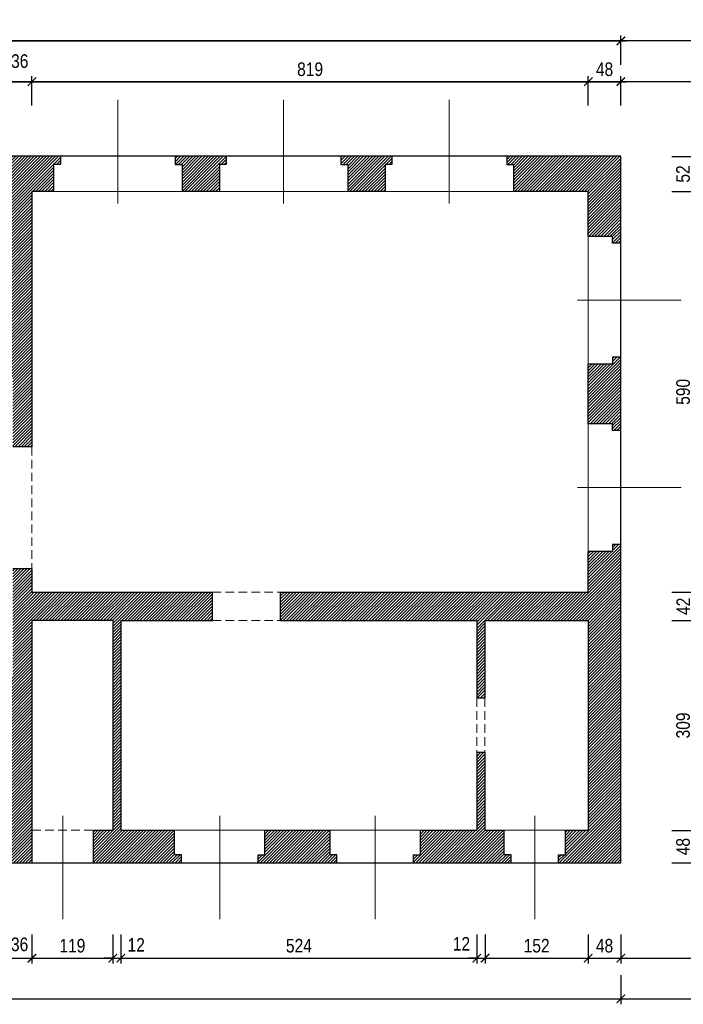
# Model space of a CAD drawing. Header units: millimetres. Extents: x -15547 to 792, y -5206 to 3515.
# Tile 15 of 16: x -2440 to -1463, y 1029 to 2480. Entities that reach past the tile are written whole.
import ezdxf

# ---------------------------------------------------------------- set-up
doc = ezdxf.new("R2010")
doc.units = ezdxf.units.MM
doc.linetypes.add('DASHED', pattern=[19.05, 12.7, -6.35])
doc.layers.get('Defpoints').update_dxf_attribs({"color": 11})
for name, color, linetype, lineweight in [('A_cienkie', 251, 'Continuous', 9), ('A_przerywane', 251, 'DASHED', 9), ('A_stolarka', 20, 'Continuous', 9), ('A_wymiary', 8, 'Continuous', 9), ('A_ściany mur', 2, 'Continuous', 30), ('A_ściany mur hatch', 67, 'Continuous', 5)]:
    doc.layers.add(name, color=color, linetype=linetype, lineweight=lineweight)
doc.styles.add('T2_100_cm', font='ARIALN.TTF', dxfattribs={"height": 20})
doc.dimstyles.new('1_100_cm', dxfattribs={"dimtxt": 20, "dimasz": 12.5, "dimexe": 8, "dimexo": 5, "dimgap": 8, "dimtad": 1, "dimdec": 1, "dimzin": 12, "dimdsep": 46, "dimtxsty": 'T2_100_cm', "dimblk1": 'ARCHTICK', "dimblk2": 'ARCHTICK', "dimsah": 1, "dimcen": 15, "dimdle": 8, "dimclrd": 256, "dimclre": 256, "dimclrt": 4, "dimadec": 0, "dimazin": 0, "dimtfac": 0.75, "dimtdec": 1, "dimtmove": 2, "dimatfit": 3, "dimldrblk": 'DOTSMALL', "dimfxl": 35, "dimfxlon": 1, "dimtvp": 0.75, "dimtolj": 1, "dimtzin": 12, "dimarcsym": 0})

# ---------------------------------------------------------------- blocks, each defined once
blk = doc.blocks.new('_ArchTick')
at = {"color": 0, "linetype": 'ByBlock', "const_width": 0.15}
blk.add_lwpolyline([(-0.5, -0.5), (0.5, 0.5)], dxfattribs=at)
blk = doc.blocks.new('*D26')
at = {"layer": 'A_wymiary', "lineweight": -2, "transparency": 16777216}
for p, q in [((-2457.8, 2353.2), (-2457.8, 2396.2)), ((-2421.8, 2353.2), (-2421.8, 2396.2)), ((-2465.8, 2388.2), (-2413.8, 2388.2))]:
    blk.add_line(p, q, dxfattribs=at)
at = {"layer": 'Defpoints', "color": 0, "transparency": 16777216}
for p in [(-2421.8, 2388.2), (-2457.8, 2230.2), (-2421.8, 2226.2)]:
    blk.add_point(p, dxfattribs=at)
at = {"layer": 'A_wymiary', "lineweight": -2, "transparency": 16777216, "xscale": 12.5, "yscale": 12.5, "zscale": 12.5, "rotation": 180}
blk.add_blockref('_ArchTick', (-2457.8, 2388.2), dxfattribs=at)
at = {"layer": 'A_wymiary', "lineweight": -2, "transparency": 16777216, "xscale": 12.5, "yscale": 12.5, "zscale": 12.5}
blk.add_blockref('_ArchTick', (-2421.8, 2388.2), dxfattribs=at)
at = {"layer": 'A_wymiary', "color": 4, "transparency": 16777216, "insert": (-2439.8, 2418.4), "char_height": 20, "attachment_point": 5, "style": 'T2_100_cm'}
blk.add_mtext('\\A1;36', dxfattribs=at)
blk = doc.blocks.new('_DotSmall')
at = {"color": 0, "linetype": 'ByBlock', "const_width": 0.5}
blk.add_lwpolyline([(-0.0625, 0, 1), (0.0625, 0, 1)], format="xyb", close=True, dxfattribs=at)
blk = doc.blocks.new('*D27')
at = {"layer": 'A_wymiary', "lineweight": -2, "transparency": 16777216}
for p, q in [((-2421.8, 2353.2), (-2421.8, 2396.2)), ((-1602.8, 2353.2), (-1602.8, 2396.2)), ((-2429.8, 2388.2), (-1594.8, 2388.2))]:
    blk.add_line(p, q, dxfattribs=at)
at = {"layer": 'Defpoints', "color": 0, "transparency": 16777216}
for p in [(-1602.8, 2388.2), (-2421.8, 2226.2), (-1602.8, 2226.2)]:
    blk.add_point(p, dxfattribs=at)
at = {"layer": 'A_wymiary', "lineweight": -2, "transparency": 16777216, "xscale": 12.5, "yscale": 12.5, "zscale": 12.5, "rotation": 180}
blk.add_blockref('_ArchTick', (-2421.8, 2388.2), dxfattribs=at)
at = {"layer": 'A_wymiary', "lineweight": -2, "transparency": 16777216, "xscale": 12.5, "yscale": 12.5, "zscale": 12.5}
blk.add_blockref('_ArchTick', (-1602.8, 2388.2), dxfattribs=at)
at = {"layer": 'A_wymiary', "color": 4, "transparency": 16777216, "insert": (-2012.3, 2406.4), "char_height": 20, "attachment_point": 5, "style": 'T2_100_cm'}
blk.add_mtext('\\A1;819', dxfattribs=at)
blk = doc.blocks.new('*D28')
at = {"layer": 'A_wymiary', "lineweight": -2, "transparency": 16777216}
for p, q in [((-1602.8, 2353.2), (-1602.8, 2396.2)), ((-1554.8, 2353.2), (-1554.8, 2396.2)), ((-1610.8, 2388.2), (-1546.8, 2388.2))]:
    blk.add_line(p, q, dxfattribs=at)
at = {"layer": 'Defpoints', "color": 0, "transparency": 16777216}
for p in [(-1554.8, 2388.2), (-1602.8, 2226.2), (-1554.8, 2214.2)]:
    blk.add_point(p, dxfattribs=at)
at = {"layer": 'A_wymiary', "lineweight": -2, "transparency": 16777216, "xscale": 12.5, "yscale": 12.5, "zscale": 12.5, "rotation": 180}
blk.add_blockref('_ArchTick', (-1602.8, 2388.2), dxfattribs=at)
at = {"layer": 'A_wymiary', "lineweight": -2, "transparency": 16777216, "xscale": 12.5, "yscale": 12.5, "zscale": 12.5}
blk.add_blockref('_ArchTick', (-1554.8, 2388.2), dxfattribs=at)
at = {"layer": 'A_wymiary', "color": 4, "transparency": 16777216, "insert": (-1578.8, 2406.4), "char_height": 20, "attachment_point": 5, "style": 'T2_100_cm'}
blk.add_mtext('\\A1;48', dxfattribs=at)
blk = doc.blocks.new('*D51')
at = {"layer": 'A_wymiary', "lineweight": -2, "transparency": 16777216}
for p, q in [((-2457.8, 1131.9), (-2457.8, 1088.9)), ((-2421.8, 1131.9), (-2421.8, 1088.9)), ((-2465.8, 1096.9), (-2413.8, 1096.9))]:
    blk.add_line(p, q, dxfattribs=at)
at = {"layer": 'Defpoints', "color": 0, "transparency": 16777216}
for p in [(-2457.8, 1257.1), (-2421.8, 1257.1), (-2421.8, 1096.9)]:
    blk.add_point(p, dxfattribs=at)
at = {"layer": 'A_wymiary', "lineweight": -2, "transparency": 16777216, "xscale": 12.5, "yscale": 12.5, "zscale": 12.5, "rotation": 180}
blk.add_blockref('_ArchTick', (-2457.8, 1096.9), dxfattribs=at)
at = {"layer": 'A_wymiary', "lineweight": -2, "transparency": 16777216, "xscale": 12.5, "yscale": 12.5, "zscale": 12.5}
blk.add_blockref('_ArchTick', (-2421.8, 1096.9), dxfattribs=at)
at = {"layer": 'A_wymiary', "color": 4, "transparency": 16777216, "insert": (-2440, 1117.1), "char_height": 20, "attachment_point": 5, "style": 'T2_100_cm'}
blk.add_mtext('\\A1;36', dxfattribs=at)
blk = doc.blocks.new('*D52')
at = {"layer": 'A_wymiary', "lineweight": -2, "transparency": 16777216}
for p, q in [((-2421.8, 1131.9), (-2421.8, 1088.9)), ((-2302.8, 1131.9), (-2302.8, 1088.9)), ((-2429.8, 1096.9), (-2294.8, 1096.9))]:
    blk.add_line(p, q, dxfattribs=at)
at = {"layer": 'Defpoints', "color": 0, "transparency": 16777216}
for p in [(-2421.8, 1257.1), (-2302.8, 1257.1), (-2302.8, 1096.9)]:
    blk.add_point(p, dxfattribs=at)
at = {"layer": 'A_wymiary', "lineweight": -2, "transparency": 16777216, "xscale": 12.5, "yscale": 12.5, "zscale": 12.5, "rotation": 180}
blk.add_blockref('_ArchTick', (-2421.8, 1096.9), dxfattribs=at)
at = {"layer": 'A_wymiary', "lineweight": -2, "transparency": 16777216, "xscale": 12.5, "yscale": 12.5, "zscale": 12.5}
blk.add_blockref('_ArchTick', (-2302.8, 1096.9), dxfattribs=at)
at = {"layer": 'A_wymiary', "color": 4, "transparency": 16777216, "insert": (-2362.3, 1115.1), "char_height": 20, "attachment_point": 5, "style": 'T2_100_cm'}
blk.add_mtext('\\A1;119', dxfattribs=at)
blk = doc.blocks.new('*D53')
at = {"layer": 'A_wymiary', "lineweight": -2, "transparency": 16777216}
for p, q in [((-2302.8, 1131.9), (-2302.8, 1088.9)), ((-2290.8, 1131.9), (-2290.8, 1088.9)), ((-2302.8, 1096.9), (-2315.3, 1096.9)), ((-2302.8, 1096.9), (-2290.8, 1096.9)), ((-2290.8, 1096.9), (-2278.3, 1096.9))]:
    blk.add_line(p, q, dxfattribs=at)
at = {"layer": 'Defpoints', "color": 0, "transparency": 16777216}
for p in [(-2302.8, 1257.1), (-2290.8, 1257.1), (-2290.8, 1096.9)]:
    blk.add_point(p, dxfattribs=at)
at = {"layer": 'A_wymiary', "lineweight": -2, "transparency": 16777216, "xscale": 12.5, "yscale": 12.5, "zscale": 12.5}
blk.add_blockref('_ArchTick', (-2302.8, 1096.9), dxfattribs=at)
at = {"layer": 'A_wymiary', "lineweight": -2, "transparency": 16777216, "xscale": 12.5, "yscale": 12.5, "zscale": 12.5, "rotation": 180}
blk.add_blockref('_ArchTick', (-2290.8, 1096.9), dxfattribs=at)
at = {"layer": 'A_wymiary', "color": 4, "transparency": 16777216, "insert": (-2268.3, 1116.5), "char_height": 20, "attachment_point": 5, "style": 'T2_100_cm'}
blk.add_mtext('\\A1;12', dxfattribs=at)
blk = doc.blocks.new('*D54')
at = {"layer": 'A_wymiary', "lineweight": -2, "transparency": 16777216}
for p, q in [((-2290.8, 1131.9), (-2290.8, 1088.9)), ((-1766.8, 1131.9), (-1766.8, 1088.9)), ((-2298.8, 1096.9), (-1758.8, 1096.9))]:
    blk.add_line(p, q, dxfattribs=at)
at = {"layer": 'Defpoints', "color": 0, "transparency": 16777216}
for p in [(-2290.8, 1257.1), (-1766.8, 1257.1), (-1766.8, 1096.9)]:
    blk.add_point(p, dxfattribs=at)
at = {"layer": 'A_wymiary', "lineweight": -2, "transparency": 16777216, "xscale": 12.5, "yscale": 12.5, "zscale": 12.5, "rotation": 180}
blk.add_blockref('_ArchTick', (-2290.8, 1096.9), dxfattribs=at)
at = {"layer": 'A_wymiary', "lineweight": -2, "transparency": 16777216, "xscale": 12.5, "yscale": 12.5, "zscale": 12.5}
blk.add_blockref('_ArchTick', (-1766.8, 1096.9), dxfattribs=at)
at = {"layer": 'A_wymiary', "color": 4, "transparency": 16777216, "insert": (-2028.8, 1115.1), "char_height": 20, "attachment_point": 5, "style": 'T2_100_cm'}
blk.add_mtext('\\A1;524', dxfattribs=at)
blk = doc.blocks.new('*D55')
at = {"layer": 'A_wymiary', "lineweight": -2, "transparency": 16777216}
for p, q in [((-1766.8, 1131.9), (-1766.8, 1088.9)), ((-1754.8, 1131.9), (-1754.8, 1088.9)), ((-1766.8, 1096.9), (-1779.3, 1096.9)), ((-1766.8, 1096.9), (-1754.8, 1096.9)), ((-1754.8, 1096.9), (-1742.3, 1096.9))]:
    blk.add_line(p, q, dxfattribs=at)
at = {"layer": 'Defpoints', "color": 0, "transparency": 16777216}
for p in [(-1766.8, 1257.1), (-1754.8, 1257.1), (-1754.8, 1096.9)]:
    blk.add_point(p, dxfattribs=at)
at = {"layer": 'A_wymiary', "lineweight": -2, "transparency": 16777216, "xscale": 12.5, "yscale": 12.5, "zscale": 12.5}
blk.add_blockref('_ArchTick', (-1766.8, 1096.9), dxfattribs=at)
at = {"layer": 'A_wymiary', "lineweight": -2, "transparency": 16777216, "xscale": 12.5, "yscale": 12.5, "zscale": 12.5, "rotation": 180}
blk.add_blockref('_ArchTick', (-1754.8, 1096.9), dxfattribs=at)
at = {"layer": 'A_wymiary', "color": 4, "transparency": 16777216, "insert": (-1789.5, 1118), "char_height": 20, "attachment_point": 5, "style": 'T2_100_cm'}
blk.add_mtext('\\A1;12', dxfattribs=at)
blk = doc.blocks.new('*D56')
at = {"layer": 'A_wymiary', "lineweight": -2, "transparency": 16777216}
for p, q in [((-1754.8, 1131.9), (-1754.8, 1088.9)), ((-1602.8, 1131.9), (-1602.8, 1088.9)), ((-1762.8, 1096.9), (-1594.8, 1096.9))]:
    blk.add_line(p, q, dxfattribs=at)
at = {"layer": 'Defpoints', "color": 0, "transparency": 16777216}
for p in [(-1754.8, 1257.1), (-1602.8, 1257.1), (-1602.8, 1096.9)]:
    blk.add_point(p, dxfattribs=at)
at = {"layer": 'A_wymiary', "lineweight": -2, "transparency": 16777216, "xscale": 12.5, "yscale": 12.5, "zscale": 12.5, "rotation": 180}
blk.add_blockref('_ArchTick', (-1754.8, 1096.9), dxfattribs=at)
at = {"layer": 'A_wymiary', "lineweight": -2, "transparency": 16777216, "xscale": 12.5, "yscale": 12.5, "zscale": 12.5}
blk.add_blockref('_ArchTick', (-1602.8, 1096.9), dxfattribs=at)
at = {"layer": 'A_wymiary', "color": 4, "transparency": 16777216, "insert": (-1678.8, 1115.1), "char_height": 20, "attachment_point": 5, "style": 'T2_100_cm'}
blk.add_mtext('\\A1;152', dxfattribs=at)
blk = doc.blocks.new('*D57')
at = {"layer": 'A_wymiary', "lineweight": -2, "transparency": 16777216}
for p, q in [((-1602.8, 1131.9), (-1602.8, 1088.9)), ((-1554.8, 1131.9), (-1554.8, 1088.9)), ((-1610.8, 1096.9), (-1546.8, 1096.9))]:
    blk.add_line(p, q, dxfattribs=at)
at = {"layer": 'Defpoints', "color": 0, "transparency": 16777216}
for p in [(-1602.8, 1257.1), (-1554.8, 1209.1), (-1554.8, 1096.9)]:
    blk.add_point(p, dxfattribs=at)
at = {"layer": 'A_wymiary', "lineweight": -2, "transparency": 16777216, "xscale": 12.5, "yscale": 12.5, "zscale": 12.5, "rotation": 180}
blk.add_blockref('_ArchTick', (-1602.8, 1096.9), dxfattribs=at)
at = {"layer": 'A_wymiary', "lineweight": -2, "transparency": 16777216, "xscale": 12.5, "yscale": 12.5, "zscale": 12.5}
blk.add_blockref('_ArchTick', (-1554.8, 1096.9), dxfattribs=at)
at = {"layer": 'A_wymiary', "color": 4, "transparency": 16777216, "insert": (-1578.8, 1115.1), "char_height": 20, "attachment_point": 5, "style": 'T2_100_cm'}
blk.add_mtext('\\A1;48', dxfattribs=at)
blk = doc.blocks.new('*D58')
at = {"layer": 'A_wymiary', "lineweight": -2, "transparency": 16777216}
for p, q in [((-5761.8, 2413.2), (-5761.8, 2456.2)), ((-1554.8, 2413.2), (-1554.8, 2456.2)), ((-5769.8, 2448.2), (-1546.8, 2448.2))]:
    blk.add_line(p, q, dxfattribs=at)
at = {"layer": 'Defpoints', "color": 0, "transparency": 16777216}
for p in [(-1554.8, 2448.2), (-5761.8, 2255.6), (-1554.8, 2255.6)]:
    blk.add_point(p, dxfattribs=at)
at = {"layer": 'A_wymiary', "lineweight": -2, "transparency": 16777216, "xscale": 12.5, "yscale": 12.5, "zscale": 12.5, "rotation": 180}
blk.add_blockref('_ArchTick', (-5761.8, 2448.2), dxfattribs=at)
at = {"layer": 'A_wymiary', "lineweight": -2, "transparency": 16777216, "xscale": 12.5, "yscale": 12.5, "zscale": 12.5}
blk.add_blockref('_ArchTick', (-1554.8, 2448.2), dxfattribs=at)
at = {"layer": 'A_wymiary', "color": 4, "transparency": 16777216, "insert": (-3658.3, 2466.4), "char_height": 20, "attachment_point": 5, "style": 'T2_100_cm'}
blk.add_mtext('\\A1;4207', dxfattribs=at)
blk = doc.blocks.new('*D59')
at = {"layer": 'A_wymiary', "lineweight": -2, "transparency": 16777216}
for p, q in [((-1479.9, 2278.2), (-1436.9, 2278.2)), ((-1444.9, 2286.2), (-1444.9, 2218.2)), ((-1479.9, 2226.2), (-1436.9, 2226.2))]:
    blk.add_line(p, q, dxfattribs=at)
at = {"layer": 'Defpoints', "color": 0, "transparency": 16777216}
for p in [(-1673, 2278.2), (-1673, 2226.2), (-1444.9, 2226.2)]:
    blk.add_point(p, dxfattribs=at)
at = {"layer": 'A_wymiary', "lineweight": -2, "transparency": 16777216, "xscale": 12.5, "yscale": 12.5, "zscale": 12.5}
for p, rotation in [((-1444.9, 2278.2), 90), ((-1444.9, 2226.2), 270)]:
    blk.add_blockref('_ArchTick', p, dxfattribs=dict(at, rotation=rotation))
at = {"layer": 'A_wymiary', "color": 4, "transparency": 16777216, "insert": (-1463.1, 2252.2), "char_height": 20, "attachment_point": 5, "rotation": 90, "style": 'T2_100_cm'}
blk.add_mtext('\\A1;52', dxfattribs=at)
blk = doc.blocks.new('*D60')
at = {"layer": 'A_wymiary', "lineweight": -2, "transparency": 16777216}
for p, q in [((-1444.9, 2234.2), (-1444.9, 1628.2)), ((-1479.9, 2226.2), (-1436.9, 2226.2)), ((-1479.9, 1636.2), (-1436.9, 1636.2))]:
    blk.add_line(p, q, dxfattribs=at)
at = {"layer": 'Defpoints', "color": 0, "transparency": 16777216}
for p in [(-1673, 2226.2), (-1637, 1636.2), (-1444.9, 1636.2)]:
    blk.add_point(p, dxfattribs=at)
at = {"layer": 'A_wymiary', "lineweight": -2, "transparency": 16777216, "xscale": 12.5, "yscale": 12.5, "zscale": 12.5}
for p, rotation in [((-1444.9, 2226.2), 90), ((-1444.9, 1636.2), 270)]:
    blk.add_blockref('_ArchTick', p, dxfattribs=dict(at, rotation=rotation))
at = {"layer": 'A_wymiary', "color": 4, "transparency": 16777216, "insert": (-1463.1, 1931.2), "char_height": 20, "attachment_point": 5, "rotation": 90, "style": 'T2_100_cm'}
blk.add_mtext('\\A1;590', dxfattribs=at)
blk = doc.blocks.new('*D61')
at = {"layer": 'A_wymiary', "lineweight": -2, "transparency": 16777216}
for p, q in [((-1444.9, 1644.2), (-1444.9, 1586.2)), ((-1479.9, 1636.2), (-1436.9, 1636.2)), ((-1479.9, 1594.2), (-1436.9, 1594.2))]:
    blk.add_line(p, q, dxfattribs=at)
at = {"layer": 'Defpoints', "color": 0, "transparency": 16777216}
for p in [(-1637, 1636.2), (-1637, 1594.2), (-1444.9, 1594.2)]:
    blk.add_point(p, dxfattribs=at)
at = {"layer": 'A_wymiary', "lineweight": -2, "transparency": 16777216, "xscale": 12.5, "yscale": 12.5, "zscale": 12.5}
for p, rotation in [((-1444.9, 1636.2), 90), ((-1444.9, 1594.2), 270)]:
    blk.add_blockref('_ArchTick', p, dxfattribs=dict(at, rotation=rotation))
at = {"layer": 'A_wymiary', "color": 4, "transparency": 16777216, "insert": (-1462.9, 1615.2), "char_height": 20, "attachment_point": 5, "rotation": 90, "style": 'T2_100_cm'}
blk.add_mtext('\\A1;42', dxfattribs=at)
blk = doc.blocks.new('*D62')
at = {"layer": 'A_wymiary', "lineweight": -2, "transparency": 16777216}
for p, q in [((-1444.9, 1602.2), (-1444.9, 1277.2)), ((-1479.9, 1594.2), (-1436.9, 1594.2)), ((-1479.9, 1285.2), (-1436.9, 1285.2))]:
    blk.add_line(p, q, dxfattribs=at)
at = {"layer": 'Defpoints', "color": 0, "transparency": 16777216}
for p in [(-1637, 1594.2), (-1637, 1285.2), (-1444.9, 1285.2)]:
    blk.add_point(p, dxfattribs=at)
at = {"layer": 'A_wymiary', "lineweight": -2, "transparency": 16777216, "xscale": 12.5, "yscale": 12.5, "zscale": 12.5}
for p, rotation in [((-1444.9, 1594.2), 90), ((-1444.9, 1285.2), 270)]:
    blk.add_blockref('_ArchTick', p, dxfattribs=dict(at, rotation=rotation))
at = {"layer": 'A_wymiary', "color": 4, "transparency": 16777216, "insert": (-1463.1, 1439.7), "char_height": 20, "attachment_point": 5, "rotation": 90, "style": 'T2_100_cm'}
blk.add_mtext('\\A1;309', dxfattribs=at)
blk = doc.blocks.new('*D63')
at = {"layer": 'A_wymiary', "lineweight": -2, "transparency": 16777216}
for p, q in [((-1444.9, 1293.2), (-1444.9, 1229.2)), ((-1479.9, 1285.2), (-1436.9, 1285.2)), ((-1479.9, 1237.2), (-1436.9, 1237.2))]:
    blk.add_line(p, q, dxfattribs=at)
at = {"layer": 'Defpoints', "color": 0, "transparency": 16777216}
for p in [(-1637, 1285.2), (-1634.8, 1237.2), (-1444.9, 1237.2)]:
    blk.add_point(p, dxfattribs=at)
at = {"layer": 'A_wymiary', "lineweight": -2, "transparency": 16777216, "xscale": 12.5, "yscale": 12.5, "zscale": 12.5}
for p, rotation in [((-1444.9, 1285.2), 90), ((-1444.9, 1237.2), 270)]:
    blk.add_blockref('_ArchTick', p, dxfattribs=dict(at, rotation=rotation))
at = {"layer": 'A_wymiary', "color": 4, "transparency": 16777216, "insert": (-1463.1, 1261.2), "char_height": 20, "attachment_point": 5, "rotation": 90, "style": 'T2_100_cm'}
blk.add_mtext('\\A1;48', dxfattribs=at)
blk = doc.blocks.new('*D64')
at = {"layer": 'A_wymiary', "lineweight": -2, "transparency": 16777216}
for p, q in [((-1419.9, 2278.2), (-1376.9, 2278.2)), ((-1384.9, 2286.2), (-1384.9, 1229.2)), ((-1419.9, 1237.2), (-1376.9, 1237.2))]:
    blk.add_line(p, q, dxfattribs=at)
at = {"layer": 'Defpoints', "color": 0, "transparency": 16777216}
for p in [(-1591.6, 2278.2), (-1591.6, 1237.2), (-1384.9, 1237.2)]:
    blk.add_point(p, dxfattribs=at)
at = {"layer": 'A_wymiary', "lineweight": -2, "transparency": 16777216, "xscale": 12.5, "yscale": 12.5, "zscale": 12.5}
for p, rotation in [((-1384.9, 2278.2), 90), ((-1384.9, 1237.2), 270)]:
    blk.add_blockref('_ArchTick', p, dxfattribs=dict(at, rotation=rotation))
at = {"layer": 'A_wymiary', "color": 4, "transparency": 16777216, "insert": (-1403.1, 1757.7), "char_height": 20, "attachment_point": 5, "rotation": 90, "style": 'T2_100_cm'}
blk.add_mtext('\\A1;1041', dxfattribs=at)
blk = doc.blocks.new('*D66')
at = {"layer": 'A_wymiary', "lineweight": -2, "transparency": 16777216}
for p, q in [((-5761.8, 1071.9), (-5761.8, 1028.9)), ((-1554.8, 1071.9), (-1554.8, 1028.9)), ((-5769.8, 1036.9), (-1546.8, 1036.9))]:
    blk.add_line(p, q, dxfattribs=at)
at = {"layer": 'Defpoints', "color": 0, "transparency": 16777216}
for p in [(-5761.8, 1237.2), (-1554.8, 1237.2), (-1554.8, 1036.9)]:
    blk.add_point(p, dxfattribs=at)
at = {"layer": 'A_wymiary', "lineweight": -2, "transparency": 16777216, "xscale": 12.5, "yscale": 12.5, "zscale": 12.5, "rotation": 180}
blk.add_blockref('_ArchTick', (-5761.8, 1036.9), dxfattribs=at)
at = {"layer": 'A_wymiary', "lineweight": -2, "transparency": 16777216, "xscale": 12.5, "yscale": 12.5, "zscale": 12.5}
blk.add_blockref('_ArchTick', (-1554.8, 1036.9), dxfattribs=at)
at = {"layer": 'A_wymiary', "color": 4, "transparency": 16777216, "insert": (-3658.3, 1055.1), "char_height": 20, "attachment_point": 5, "style": 'T2_100_cm'}
blk.add_mtext('\\A1;4207', dxfattribs=at)

msp = doc.modelspace()

# ---------------------------------------------------------------- hatches: boundary and pattern name
at = {"layer": 'A_ściany mur hatch'}
h = msp.add_hatch(dxfattribs=at)
h.set_pattern_fill('ANSI31', color=256, style=0)
h.paths.add_polyline_path([(-3747.85, 1285.23), (-3852.85, 1285.23), (-3852.85, 1601.23), (-3787.85, 1601.23), (-3787.85, 1616.23), (-4053.85, 1616.23), (-4053.85, 1601.23), (-3867.85, 1601.23), (-3867.85, 1285.23), (-4514.85, 1285.23), (-4514.85, 1601.23), (-4173.85, 1601.23), (-4173.85, 1616.23), (-4514.85, 1616.23), (-4529.85, 1616.23), (-4529.85, 1285.23), (-4847.85, 1285.23), (-4847.85, 1752.23), (-4529.85, 1752.23), (-4529.85, 1732.23), (-4514.85, 1732.23), (-4514.85, 1782.23), (-4529.85, 1782.23), (-4529.85, 1767.23), (-4847.85, 1767.23), (-4847.85, 2230.23), (-4529.85, 2230.23), (-4529.85, 1901.23), (-4180.85, 1901.23), (-4180.85, 1916.23), (-4514.85, 1916.23), (-4514.85, 2230.23), (-3867.85, 2230.23), (-3867.85, 1916.23), (-4059.85, 1916.23), (-4059.85, 1901.23), (-3852.85, 1901.23), (-3852.85, 2230.23), (-3662.85, 2230.23), (-3662.85, 1903.23), (-3652.85, 1903.23), (-3652.85, 2230.23), (-3087.85, 2230.23), (-3087.85, 1903.23), (-2753.85, 1903.23), (-2753.85, 1850.23), (-2725.85, 1850.23), (-2725.85, 1952.23), (-2717.85, 1952.23), (-2717.85, 1991.23), (-2753.85, 1991.23), (-2753.85, 1918.23), (-3072.85, 1918.23), (-3072.85, 2230.23), (-2753.85, 2230.23), (-2753.85, 2071.23), (-2717.85, 2071.23), (-2717.85, 2120.23), (-2717.85, 2230.23), (-2457.85, 2230.23), (-2457.85, 2024.23), (-2457.85, 1952.23), (-2449.85, 1952.23), (-2449.85, 1850.23), (-2421.85, 1850.23), (-2421.85, 2226.23), (-2389.85, 2226.23), (-2389.85, 2266.23), (-2379.85, 2266.23), (-2379.85, 2278.23), (-5761.85, 2278.23), (-5761.85, 1847.73), (-5713.85, 1847.73), (-5713.85, 2230.23), (-5497.85, 2230.23), (-5497.85, 1847.73), (-5461.85, 1847.73), (-5461.85, 2230.23), (-5274.85, 2230.23), (-5274.85, 1901.23), (-5263.85, 1901.23), (-5263.85, 2230.23), (-4883.85, 2230.23), (-4883.85, 1285.23), (-5253.85, 1285.23), (-5253.85, 1618.23), (-5461.85, 1618.23), (-5461.85, 1667.73), (-5497.85, 1667.73), (-5497.85, 1479.23), (-5461.85, 1479.23), (-5461.85, 1606.23), (-5265.85, 1606.23), (-5265.85, 1387.23), (-5461.85, 1387.23), (-5461.85, 1399.23), (-5497.85, 1399.23), (-5497.85, 1360.23), (-5461.85, 1360.23), (-5461.85, 1375.23), (-5265.85, 1375.23), (-5265.85, 1285.23), (-5461.85, 1285.23), (-5461.85, 1300.23), (-5497.85, 1300.23), (-5497.85, 1285.23), (-5713.85, 1285.23), (-5713.85, 1667.73), (-5761.85, 1667.73), (-5761.85, 1237.23), (-3762.85, 1237.23), (-3762.85, 1249.23), (-3747.85, 1249.23)])
h.paths.add_polyline_path([(-2677.85, 1285.23), (-2717.85, 1285.23), (-2717.85, 1369.23), (-2753.85, 1369.23), (-2753.85, 1285.23), (-3072.85, 1285.23), (-3072.85, 1601.23), (-2989.85, 1601.23), (-2989.85, 1616.23), (-3087.85, 1616.23), (-3087.85, 1285.23), (-3652.85, 1285.23), (-3652.85, 1616.23), (-3717.85, 1616.23), (-3717.85, 1601.23), (-3667.85, 1601.23), (-3667.85, 1285.23), (-3667.85, 1249.23), (-3652.85, 1249.23), (-3652.85, 1237.23), (-2677.85, 1237.23)], flags=17)
h.paths.add_polyline_path([(-2725.85, 1670.23), (-2753.85, 1670.23), (-2753.85, 1616.23), (-2904.85, 1616.23), (-2904.85, 1601.23), (-2753.85, 1601.23), (-2753.85, 1429.23), (-2717.85, 1429.23), (-2717.85, 1513.23), (-2725.85, 1513.23)], flags=17)
h.paths.add_polyline_path([(-2421.35, 1285.23), (-2421.85, 1285.23), (-2421.85, 1594.23), (-2302.85, 1594.23), (-2302.85, 1285.23), (-2331.35, 1285.23), (-2331.35, 1237.23), (-2201.85, 1237.23), (-2201.85, 1249.23), (-2211.85, 1249.23), (-2211.85, 1285.23), (-2290.85, 1285.23), (-2290.85, 1594.23), (-2155.85, 1594.23), (-2155.85, 1636.23), (-2421.85, 1636.23), (-2421.85, 1670.23), (-2449.85, 1670.23), (-2449.85, 1513.23), (-2457.85, 1513.23), (-2457.85, 1285.23), (-2497.85, 1285.23), (-2497.85, 1237.23), (-2421.35, 1237.23)])
h.paths.add_polyline_path([(-1982.85, 1285.23), (-2078.85, 1285.23), (-2078.85, 1249.23), (-2088.85, 1249.23), (-2088.85, 1237.23), (-1972.85, 1237.23), (-1972.85, 1249.23), (-1982.85, 1249.23)])
h.paths.add_polyline_path([(-1726.35, 1285.23), (-1754.85, 1285.23), (-1754.85, 1399.73), (-1766.85, 1399.73), (-1766.85, 1285.23), (-1849.85, 1285.23), (-1849.85, 1249.23), (-1859.85, 1249.23), (-1859.85, 1237.23), (-1716.35, 1237.23), (-1716.35, 1249.23), (-1726.35, 1249.23)], flags=17)
h.paths.add_polyline_path([(-1554.85, 1706.23), (-1566.85, 1706.23), (-1566.85, 1696.23), (-1602.85, 1696.23), (-1602.85, 1636.23), (-2055.85, 1636.23), (-2055.85, 1594.23), (-1766.85, 1594.23), (-1766.85, 1479.73), (-1754.85, 1479.73), (-1754.85, 1594.23), (-1602.85, 1594.23), (-1602.85, 1285.23), (-1636.35, 1285.23), (-1636.35, 1249.23), (-1646.35, 1249.23), (-1646.35, 1237.23), (-1554.85, 1237.23)])
h.paths.add_polyline_path([(-1554.85, 1982.23), (-1566.85, 1982.23), (-1566.85, 1972.23), (-1602.85, 1972.23), (-1602.85, 1884.23), (-1566.85, 1884.23), (-1566.85, 1874.23), (-1554.85, 1874.23)])
h.paths.add_polyline_path([(-1554.85, 2278.23), (-1722.85, 2278.23), (-1722.85, 2266.23), (-1712.85, 2266.23), (-1712.85, 2226.23), (-1602.85, 2226.23), (-1602.85, 2160.23), (-1566.85, 2160.23), (-1566.85, 2150.23), (-1554.85, 2150.23)])
h.paths.add_polyline_path([(-1901.85, 2266.23), (-1891.85, 2266.23), (-1891.85, 2278.23), (-1966.85, 2278.23), (-1966.85, 2266.23), (-1956.85, 2266.23), (-1956.85, 2226.23), (-1901.85, 2226.23)])
h.paths.add_polyline_path([(-2145.85, 2266.23), (-2135.85, 2266.23), (-2135.85, 2278.23), (-2210.85, 2278.23), (-2210.85, 2266.23), (-2200.85, 2266.23), (-2200.85, 2226.23), (-2145.85, 2226.23)])

# ---------------------------------------------------------------- linework, layer by layer
at = {"layer": 'A_cienkie'}
for points in [[(-2379.85, 2278.23), (-2210.85, 2278.23)], [(-2135.85, 2278.23), (-1966.85, 2278.23)], [(-1891.85, 2278.23), (-1722.85, 2278.23)], [(-2389.85, 2226.23), (-2200.85, 2226.23)], [(-2145.85, 2226.23), (-1956.85, 2226.23)], [(-1901.85, 2226.23), (-1712.85, 2226.23)], [(-1602.85, 2160.23), (-1602.85, 1972.23)], [(-1554.85, 2150.23), (-1554.85, 1982.23)], [(-1602.85, 1884.23), (-1602.85, 1696.23)], [(-1554.85, 1874.23), (-1554.85, 1706.23)], [(-2211.85, 1285.23), (-2078.85, 1285.23)], [(-1982.85, 1285.23), (-1849.85, 1285.23)], [(-1726.35, 1285.23), (-1636.35, 1285.23)], [(-2201.85, 1237.23), (-2088.85, 1237.23)], [(-1972.85, 1237.23), (-1859.85, 1237.23)], [(-1716.35, 1237.23), (-1646.35, 1237.23)]]:
    msp.add_lwpolyline(points, dxfattribs=at)
at = {"layer": 'A_przerywane'}
for points in [[(-2421.85, 1850.23), (-2421.85, 1670.23)], [(-2155.85, 1636.23), (-2055.85, 1636.23)], [(-2155.85, 1594.23), (-2055.85, 1594.23)], [(-1766.85, 1479.73), (-1766.85, 1399.73)], [(-1754.85, 1479.73), (-1754.85, 1399.73)], [(-2421.35, 1285.23), (-2331.35, 1285.23)], [(-2421.35, 1237.23), (-2331.35, 1237.23)]]:
    msp.add_lwpolyline(points, dxfattribs=at)
at = {"layer": 'A_stolarka'}
for points in [[(-2295.35, 2208.71), (-2295.35, 2361.36)], [(-2051.35, 2208.71), (-2051.35, 2361.36)], [(-1807.35, 2208.71), (-1807.35, 2361.36)], [(-1618.58, 2066.23), (-1465.93, 2066.23)], [(-1618.58, 1790.23), (-1465.93, 1790.23)], [(-2376.35, 1306.74), (-2376.35, 1154.09)], [(-2145.35, 1306.74), (-2145.35, 1154.09)], [(-1916.35, 1306.74), (-1916.35, 1154.09)], [(-1681.35, 1306.74), (-1681.35, 1154.09)]]:
    msp.add_lwpolyline(points, dxfattribs=at)
at = {"layer": 'A_ściany mur'}
for p, q in [((-2421.85, 2226.23), (-2421.85, 1850.23)), ((-2389.85, 2226.23), (-2421.85, 2226.23)), ((-2145.85, 2226.23), (-2200.85, 2226.23)), ((-1901.85, 2226.23), (-1956.85, 2226.23)), ((-1602.85, 2226.23), (-1712.85, 2226.23)), ((-1602.85, 2160.23), (-1602.85, 2226.23)), ((-1602.85, 1884.23), (-1602.85, 1972.23)), ((-1602.85, 1636.23), (-1602.85, 1696.23)), ((-2421.85, 1670.23), (-2421.85, 1636.23)), ((-2421.85, 1636.23), (-2155.85, 1636.23)), ((-2055.85, 1636.23), (-1602.85, 1636.23)), ((-2290.85, 1594.23), (-2155.85, 1594.23)), ((-2055.85, 1594.23), (-1766.85, 1594.23)), ((-1754.85, 1594.23), (-1602.85, 1594.23)), ((-2421.85, 1285.23), (-2421.35, 1285.23)), ((-2331.35, 1285.23), (-2302.85, 1285.23)), ((-2290.85, 1285.23), (-2211.85, 1285.23)), ((-2078.85, 1285.23), (-1982.85, 1285.23)), ((-1849.85, 1285.23), (-1766.85, 1285.23)), ((-1754.85, 1285.23), (-1726.35, 1285.23)), ((-1636.35, 1285.23), (-1602.85, 1285.23))]:
    msp.add_line(p, q, dxfattribs=at)
for points in [[(-2379.85, 2278.23), (-5761.85, 2278.23), (-5761.85, 1847.73)], [(-2379.85, 2278.23), (-2379.85, 2266.23), (-2389.85, 2266.23), (-2389.85, 2226.23)], [(-2210.85, 2278.23), (-2210.85, 2266.23), (-2200.85, 2266.23), (-2200.85, 2226.23)], [(-2135.85, 2278.23), (-2210.85, 2278.23)], [(-2135.85, 2278.23), (-2135.85, 2266.23), (-2145.85, 2266.23), (-2145.85, 2226.23)], [(-1966.85, 2278.23), (-1966.85, 2266.23), (-1956.85, 2266.23), (-1956.85, 2226.23)], [(-1891.85, 2278.23), (-1966.85, 2278.23)], [(-1891.85, 2278.23), (-1891.85, 2266.23), (-1901.85, 2266.23), (-1901.85, 2226.23)], [(-1554.85, 2278.23), (-1722.85, 2278.23)], [(-1722.85, 2278.23), (-1722.85, 2266.23), (-1712.85, 2266.23), (-1712.85, 2226.23)], [(-1554.85, 2150.23), (-1554.85, 2278.23)], [(-1554.85, 2150.23), (-1566.85, 2150.23), (-1566.85, 2160.23), (-1602.85, 2160.23)], [(-1554.85, 1982.23), (-1566.85, 1982.23), (-1566.85, 1972.23), (-1602.85, 1972.23)], [(-1554.85, 1874.23), (-1554.85, 1982.23)], [(-1554.85, 1874.23), (-1566.85, 1874.23), (-1566.85, 1884.23), (-1602.85, 1884.23)], [(-2421.85, 1850.23), (-2449.85, 1850.23)], [(-1646.35, 1237.23), (-1554.85, 1237.23), (-1554.85, 1706.23)], [(-1554.85, 1706.23), (-1566.85, 1706.23), (-1566.85, 1696.23), (-1602.85, 1696.23)], [(-2421.85, 1670.23), (-2449.85, 1670.23)], [(-2155.85, 1594.23), (-2155.85, 1636.23)], [(-2055.85, 1594.23), (-2055.85, 1636.23)], [(-2302.85, 1594.23), (-2421.85, 1594.23), (-2421.85, 1285.23)], [(-2302.85, 1594.23), (-2302.85, 1285.23)], [(-2290.85, 1594.23), (-2290.85, 1285.23)], [(-1766.85, 1594.23), (-1766.85, 1479.73)], [(-1754.85, 1594.23), (-1754.85, 1479.73)], [(-1602.85, 1594.23), (-1602.85, 1285.23)], [(-1754.85, 1479.73), (-1766.85, 1479.73)], [(-1754.85, 1399.73), (-1766.85, 1399.73)], [(-1766.85, 1399.73), (-1766.85, 1285.23)], [(-1754.85, 1399.73), (-1754.85, 1285.23)], [(-2421.35, 1237.23), (-2421.35, 1285.23)], [(-2331.35, 1237.23), (-2331.35, 1285.23)], [(-2201.85, 1237.23), (-2201.85, 1249.23), (-2211.85, 1249.23), (-2211.85, 1285.23)], [(-2088.85, 1237.23), (-2088.85, 1249.23), (-2078.85, 1249.23), (-2078.85, 1285.23)], [(-1972.85, 1237.23), (-1972.85, 1249.23), (-1982.85, 1249.23), (-1982.85, 1285.23)], [(-1859.85, 1237.23), (-1859.85, 1249.23), (-1849.85, 1249.23), (-1849.85, 1285.23)], [(-1716.35, 1237.23), (-1716.35, 1249.23), (-1726.35, 1249.23), (-1726.35, 1285.23)], [(-1646.35, 1237.23), (-1646.35, 1249.23), (-1636.35, 1249.23), (-1636.35, 1285.23)], [(-2497.85, 1237.23), (-2421.35, 1237.23)], [(-2331.35, 1237.23), (-2201.85, 1237.23)], [(-2088.85, 1237.23), (-1972.85, 1237.23)], [(-1859.85, 1237.23), (-1716.35, 1237.23)]]:
    msp.add_lwpolyline(points, dxfattribs=at)
at = {"layer": 'Defpoints'}
for points in [[(-5931.8, 1036.9), (-1384.9, 1036.9), (-1384.9, 2448.18), (-5931.8, 2448.18)], [(-5871.8, 1096.9), (-1444.9, 1096.9), (-1444.9, 2388.18), (-5871.8, 2388.18)], [(-5761.85, 1237.23), (-1554.85, 1237.23), (-1554.85, 2278.23), (-5761.85, 2278.23)]]:
    msp.add_lwpolyline(points, close=True, dxfattribs=at)

# ---------------------------------------------------------------- dimensions: what is measured, and where the dimension line sits
at = {"layer": 'A_wymiary'}
for base, p1, p2, picture, middle in [((-1554.85, 2448.18), (-5761.85, 2255.58), (-1554.85, 2255.58), '*D58', (-3658.35, 2466.39)), ((-2302.85, 1096.9), (-2421.85, 1257.14), (-2302.85, 1257.14), '*D52', (-2362.35, 1115.11)), ((-1766.85, 1096.9), (-2290.85, 1257.14), (-1766.85, 1257.14), '*D54', (-2028.85, 1115.11)), ((-1602.85, 1096.9), (-1754.85, 1257.14), (-1602.85, 1257.14), '*D56', (-1678.85, 1115.11)), ((-1554.85, 1096.9), (-1602.85, 1257.14), (-1554.85, 1209.14), '*D57', (-1578.85, 1115.11)), ((-1554.85, 1036.9), (-5761.85, 1237.23), (-1554.85, 1237.23), '*D66', (-3658.35, 1055.11))]:
    dim = msp.add_linear_dim(base=base, p1=p1, p2=p2, dimstyle='1_100_cm', dxfattribs=at)
    dim.commit()
    dim.dimension.update_dxf_attribs({"geometry": picture, "text_midpoint": middle})
for base, p1, p2, angle, picture, middle in [((-2421.85, 2388.18), (-2457.85, 2230.23), (-2421.85, 2226.23), 180, '*D26', (-2439.85, 2418.39)), ((-1602.85, 2388.18), (-2421.85, 2226.23), (-1602.85, 2226.23), 180, '*D27', (-2012.35, 2406.39)), ((-1554.85, 2388.18), (-1602.85, 2226.23), (-1554.85, 2214.23), 180, '*D28', (-1578.85, 2406.39)), ((-1444.9, 2226.23), (-1673.04, 2278.23), (-1673.04, 2226.23), 90, '*D59', (-1463.11, 2252.23)), ((-1384.9, 1237.23), (-1591.6, 2278.23), (-1591.6, 1237.23), 90, '*D64', (-1403.11, 1757.73)), ((-1444.9, 1636.23), (-1673.04, 2226.23), (-1637.04, 1636.23), 90, '*D60', (-1463.11, 1931.23)), ((-1444.9, 1594.23), (-1637.04, 1636.23), (-1637.04, 1594.23), 90, '*D61', (-1462.94, 1615.23)), ((-1444.9, 1285.23), (-1637.04, 1594.23), (-1637.04, 1285.23), 90, '*D62', (-1463.11, 1439.73)), ((-1444.9, 1237.23), (-1637.04, 1285.23), (-1634.79, 1237.23), 90, '*D63', (-1463.11, 1261.23))]:
    dim = msp.add_linear_dim(base=base, p1=p1, p2=p2, angle=angle, dimstyle='1_100_cm', dxfattribs=at)
    dim.commit()
    dim.dimension.update_dxf_attribs({"geometry": picture, "text_midpoint": middle})
for base, p1, p2, picture, middle in [((-2421.85, 1096.9), (-2457.85, 1257.14), (-2421.85, 1257.14), '*D51', (-2440, 1117.08)), ((-2290.85, 1096.9), (-2302.85, 1257.14), (-2290.85, 1257.14), '*D53', (-2268.32, 1116.5)), ((-1754.85, 1096.9), (-1766.85, 1257.14), (-1754.85, 1257.14), '*D55', (-1789.5, 1117.97))]:
    dim = msp.add_linear_dim(base=base, p1=p1, p2=p2, dimstyle='1_100_cm', dxfattribs=at)
    dim.commit()
    dim.dimension.update_dxf_attribs({"geometry": picture, "text_midpoint": middle, "dimtype": 160})

doc.saveas('drawing.dxf')
